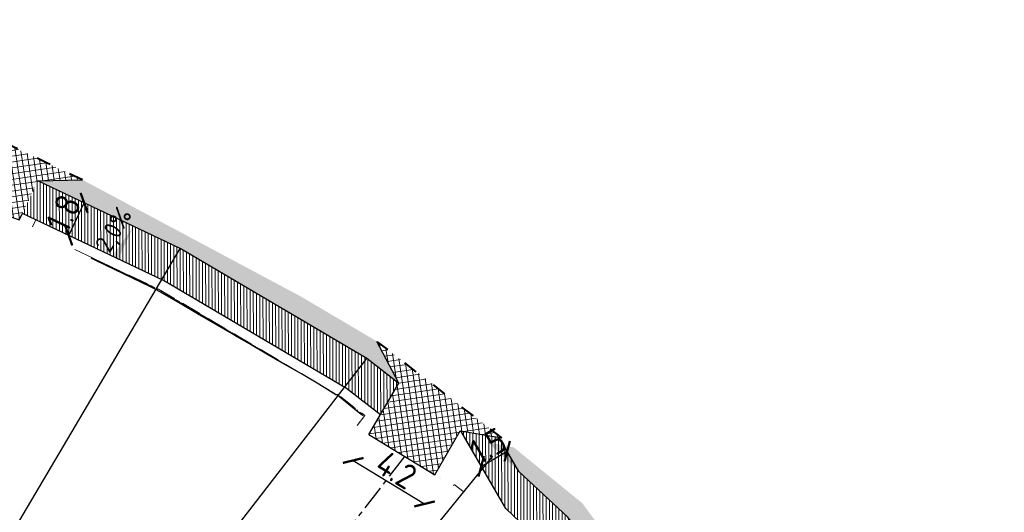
# Model space of a CAD drawing. Header units: metres. Extents: x 0 to 8456388, y 0 to 5771876.
# Tile 10 of 15: x 8434397 to 8434446, y 5770183 to 5770207. Entities that reach past the tile are written whole.
import ezdxf

# ---------------------------------------------------------------- set-up
doc = ezdxf.new("R2010")
doc.units = ezdxf.units.M
for name, pattern in [('4011', [6, 4, -2]), ('ACAD_ISO03W100', [30, 12, -18]), ('CENTER', [2, 1.25, -0.25, 0.25, -0.25]), ('CIĄGŁA', [0])]:
    doc.linetypes.add(name, pattern=pattern)
for name, color, linetype, lineweight in [('AUDIT_I_251114082707-0', 250, '4011', 18), ('brud', 255, 'CIĄGŁA', 30), ('hatch kostka', 210, 'Continuous', 9), ('kreskowanie skarp', 250, 'Continuous', 15), ('pochylenia', 7, 'Continuous', 13), ('WYMIARY', 253, 'Continuous', 13), ('zdi krawężnik na trapezowy', 253, 'ACAD_ISO03W100', 40), ('zdi_obrzeze chodnikowe 8x30', 6, 'Continuous', 30)]:
    doc.layers.add(name, color=color, linetype=linetype, lineweight=lineweight)
for name, color, linetype in [('C-DROGI-SYTUACJA-ETYKIETY', 1, 'Continuous'), ('DRO_Podzespół', 7, 'Continuous'), ('S-5_opis_pkt_geometrycznych', 20, 'Continuous'), ('S-5_opis_Zjazd_ist_L', 7, 'Continuous')]:
    doc.layers.add(name, color=color, linetype=linetype)
doc.layers.add('hatch zdi chodniki', color=7, linetype='Continuous', lineweight=0, true_color=0x8345ba)
doc.styles.add('ISOCP', font='geniso.shx')
doc.styles.add('własny_500', font='isocp.shx', dxfattribs={"width": 0.9, "height": 1.2})
doc.dimstyles.new('kopia własny 500', dxfattribs={"dimtxt": 1.2, "dimasz": 0.8, "dimexe": 0.1795, "dimexo": 0.0625, "dimgap": 0.09, "dimtad": 3, "dimdec": 1, "dimzin": 0, "dimdsep": 46, "dimtxsty": 'własny_500', "dimblk": 'ARCHTICK', "dimcen": 0.09, "dimaunit": 2, "dimadec": 4, "dimazin": 0, "dimtfac": 1, "dimtdec": 1, "dimtofl": 0, "dimtmove": 2, "dimatfit": 3, "dimldrblk": 'ARCHTICK', "dimfxl": 1, "dimtolj": 1, "dimtzin": 0, "dimarcsym": 0})
pattern_1 = [(8.367146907, (0, 0), (-0.041581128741, 0.282708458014), []), (98.367146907, (0, 0), (-0.282708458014, -0.041581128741), [])]

# ---------------------------------------------------------------- blocks, each defined once
blk = doc.blocks.new('_ARCHTICK')
at = {"color": 0, "linetype": 'ByBlock', "const_width": 0.15}
blk.add_lwpolyline([(-0.5, -0.5), (0.5, 0.5)], dxfattribs=at)
blk = doc.blocks.new('*D60')
at = {"layer": 'Defpoints', "color": 0, "transparency": 16777216}
for p in [(8434102.578, 5770297.403), (8434101.019, 5770292.819), (8434419.315, 5770184.582)]:
    blk.add_point(p, dxfattribs=at)
at = {"layer": 'WYMIARY', "color": 0, "lineweight": -2, "transparency": 16777216}
blk.add_line((8434102.578, 5770297.403), (8434101.019, 5770292.819), dxfattribs=at)
at = {"layer": 'WYMIARY', "color": 0, "lineweight": -2, "transparency": 16777216, "xscale": 0.75, "yscale": 0.75, "zscale": 0.75}
for p, rotation in [((8434102.578, 5770297.403), 71.21936853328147), ((8434101.019, 5770292.819), 251.2193685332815)]:
    blk.add_blockref('_ARCHTICK', p, dxfattribs=dict(at, rotation=rotation))
at = {"layer": 'WYMIARY', "color": 0, "transparency": 16777216, "insert": (8434101.122, 5770295.341), "char_height": 1.25, "attachment_point": 5, "rotation": 71.2194, "style": 'ISOCP'}
blk.add_mtext('\\A1;4.8', dxfattribs=at)
blk = doc.blocks.new('*D64')
at = {"layer": 'Defpoints', "color": 0, "transparency": 16777216}
for p in [(8434749.828, 5771876.32), (8434750.943, 5771875.576), (8432377.706, 5768319.94)]:
    blk.add_point(p, dxfattribs=at)
at = {"layer": 'WYMIARY', "color": 0, "lineweight": -2, "transparency": 16777216}
blk.add_line((8432378.821, 5768319.196), (8434750.943, 5771875.576), dxfattribs=at)
at = {"layer": 'WYMIARY', "color": 0, "lineweight": -2, "transparency": 16777216, "xscale": 0.75, "yscale": 0.75, "zscale": 0.75}
for p, rotation in [((8434750.943, 5771875.576), 56.29653123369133), ((8432378.821, 5768319.196), 236.2965312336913)]:
    blk.add_blockref('_ARCHTICK', p, dxfattribs=dict(at, rotation=rotation))
at = {"layer": 'WYMIARY', "color": 0, "transparency": 16777216, "insert": (8433564.287, 5770097.783), "char_height": 1.25, "attachment_point": 5, "rotation": 56.2965, "style": 'ISOCP'}
blk.add_mtext('\\A1;4274.9', dxfattribs=at)
blk = doc.blocks.new('*D68')
at = {"layer": 'Defpoints', "color": 0, "transparency": 16777216}
for p in [(8434414.06, 5770186.79), (8434417.617, 5770184.62), (8434416.833, 5770183.334)]:
    blk.add_point(p, dxfattribs=at)
at = {"layer": 'WYMIARY', "color": 0, "lineweight": -2, "transparency": 16777216}
blk.add_line((8434413.276, 5770185.504), (8434416.833, 5770183.334), dxfattribs=at)
at = {"layer": 'WYMIARY', "color": 0, "lineweight": -2, "transparency": 16777216, "xscale": 0.75, "yscale": 0.75, "zscale": 0.75}
for p, rotation in [((8434413.276, 5770185.504), 148.6154123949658), ((8434416.833, 5770183.334), 328.6154123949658)]:
    blk.add_blockref('_ARCHTICK', p, dxfattribs=dict(at, rotation=rotation))
at = {"layer": 'WYMIARY', "color": 0, "transparency": 16777216, "insert": (8434415.426, 5770185.03), "char_height": 1.25, "attachment_point": 5, "rotation": 328.6154, "style": 'ISOCP'}
blk.add_mtext('\\A1;4.2', dxfattribs=at)
blk = doc.blocks.new('*U70')
at = {"layer": 'S-5_opis_pkt_geometrycznych', "color": 20, "linetype": 'Continuous', "lineweight": -3}
for p, q in [((8434387.714, 5770167.421), (8434404.65, 5770196.076)), ((8434393.587, 5770164.249), (8434413.948, 5770190.581)), ((8434399.207, 5770159.874), (8434420.238, 5770185.717))]:
    blk.add_line(p, q, dxfattribs=at)
blk = doc.blocks.new('ssdd')
at = {"layer": 'C-DROGI-SYTUACJA-ETYKIETY', "color": 4, "linetype": 'Continuous', "lineweight": 35}
blk.add_blockref('*U70', (0, 0), dxfattribs=at)
blk = doc.blocks.new('dfggg')
at = {"layer": 'S-5_opis_Zjazd_ist_L', "color": 1, "linetype": 'CENTER', "lineweight": -3}
blk.add_line((8434415.839, 5770185.705), (8434407.075, 5770174.371), dxfattribs=at)
blk = doc.blocks.new('*D74')
at = {"layer": 'Defpoints', "color": 0, "transparency": 16777216}
for p in [(8434399.854, 5770198.353), (8434399.854, 5770198.353), (8434399.082, 5770196.727)]:
    blk.add_point(p, dxfattribs=at)
at = {"layer": 'WYMIARY', "color": 0, "lineweight": -2, "transparency": 16777216}
blk.add_line((8434399.082, 5770196.727), (8434399.854, 5770198.353), dxfattribs=at)
at = {"layer": 'WYMIARY', "color": 0, "lineweight": -2, "transparency": 16777216, "xscale": 0.75, "yscale": 0.75, "zscale": 0.75}
for p, rotation in [((8434399.854, 5770198.353), 64.59922519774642), ((8434399.082, 5770196.727), 244.5992251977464)]:
    blk.add_blockref('_ARCHTICK', p, dxfattribs=dict(at, rotation=rotation))
at = {"layer": 'WYMIARY', "color": 0, "transparency": 16777216, "insert": (8434398.822, 5770197.847), "char_height": 1.25, "attachment_point": 5, "rotation": 64.5992, "style": 'ISOCP'}
blk.add_mtext('\\A1;1.8', dxfattribs=at)
blk = doc.blocks.new('*D77')
at = {"layer": 'Defpoints', "color": 0, "transparency": 16777216}
for p in [(8434420.856, 5770186.137), (8434420.958, 5770185.962), (8434419.559, 5770185.383)]:
    blk.add_point(p, dxfattribs=at)
at = {"layer": 'WYMIARY', "color": 0, "lineweight": -2, "transparency": 16777216}
blk.add_line((8434419.661, 5770185.209), (8434420.958, 5770185.962), dxfattribs=at)
at = {"layer": 'WYMIARY', "color": 0, "lineweight": -2, "transparency": 16777216, "xscale": 0.75, "yscale": 0.75, "zscale": 0.75}
for p, rotation in [((8434420.958, 5770185.962), 30.15454787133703), ((8434419.661, 5770185.209), 210.1545478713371)]:
    blk.add_blockref('_ARCHTICK', p, dxfattribs=dict(at, rotation=rotation))
at = {"layer": 'WYMIARY', "color": 0, "transparency": 16777216, "insert": (8434420.003, 5770186.234), "char_height": 1.25, "attachment_point": 5, "rotation": 30.1545, "style": 'ISOCP'}
blk.add_mtext('\\A1;1.5', dxfattribs=at)

msp = doc.modelspace()

# ---------------------------------------------------------------- hatches: boundary and pattern name
at = {"layer": 'hatch kostka', "linetype": 'Continuous', "lineweight": 5, "true_color": 0xfecc66}
h = msp.add_hatch(dxfattribs=at)
h.set_pattern_fill('ANSI37', color=31, scale=0.09, angle=-36.6329)
h.set_pattern_definition(pattern_1)
h.paths.add_polyline_path([(8434397.971, 5770200.355), (8434392.94, 5770202.744), (8434391.103, 5770203.535), (8434392.527, 5770201.833), (8434392.528, 5770201.832), (8434391.784, 5770200.193), (8434391.421, 5770199.391), (8434396.618, 5770197.506), (8434396.77, 5770197.825), (8434397.542, 5770199.451), (8434399.778, 5770199.497)])
h = msp.add_hatch(dxfattribs=at)
h.set_pattern_fill('ANSI37', color=31, scale=0.09, angle=-36.6329)
h.set_pattern_definition(pattern_1)
h.paths.add_polyline_path([(8434414.462, 5770191.438), (8434415.543, 5770189.347), (8434414.06, 5770186.79), (8434417.339, 5770184.79), (8434418.607, 5770186.978), (8434420.695, 5770186.628)])
at = {"layer": 'hatch zdi chodniki', "lineweight": 5}
h = msp.add_hatch(dxfattribs=at)
h.set_pattern_fill('ANSI31', color=256, scale=0.05, angle=45, style=0)
h.paths.add_polyline_path([(8434458.488, 5770128.932), (8434456.902, 5770128.08), (8434457.477, 5770126.997), (8434459.067, 5770127.841)])
h.paths.add_polyline_path([(8434435.486, 5770167.942), (8434434.084, 5770166.792), (8434441.314, 5770155.416), (8434447.206, 5770146.347), (8434455.311, 5770131.078), (8434456.894, 5770131.919), (8434458.488, 5770128.932), (8434448.759, 5770147.262), (8434442.829, 5770156.389)])
h.paths.add_polyline_path([(8434414.632, 5770187.776), (8434415.543, 5770189.347), (8434413.948, 5770190.581), (8434404.714, 5770196.046), (8434397.542, 5770199.451), (8434396.77, 5770197.825), (8434403.804, 5770194.485), (8434409.325, 5770191.222), (8434412.935, 5770189.088)])
h.paths.add_polyline_path([(8434418.607, 5770186.978), (8434420.886, 5770183.1), (8434422.659, 5770181.426), (8434424.877, 5770178.403), (8434432.42, 5770169.202), (8434433.812, 5770170.343), (8434426.3, 5770179.507), (8434423.974, 5770182.677), (8434421.542, 5770184.956), (8434420.558, 5770186.651)])
at = {"layer": 'hatch zdi chodniki', "lineweight": 13, "transparency": 33554687}
h = msp.add_hatch(dxfattribs=at)
h.set_pattern_fill('DOTS', color=3, scale=0.13, style=0)
h.paths.add_polyline_path([(8434458.308, 5770129.27), (8434459.067, 5770127.841), (8434459.619, 5770128.134), (8434458.489, 5770128.931)])
h.paths.add_polyline_path([(8434437.338, 5770166.893), (8434435.486, 5770167.942), (8434442.829, 5770156.389), (8434448.759, 5770147.262), (8434456.894, 5770131.935), (8434456.846, 5770134.157), (8434449.621, 5770147.769), (8434443.67, 5770156.93)])
h.paths.add_polyline_path([(8434415.543, 5770189.347), (8434414.462, 5770191.438), (8434414.51, 5770191.41), (8434410.679, 5770193.675), (8434399.778, 5770199.497), (8434397.542, 5770199.451), (8434404.65, 5770196.076), (8434410.195, 5770192.799), (8434413.948, 5770190.581)])
h.paths.add_polyline_path([(8434419.985, 5770186.416), (8434423.974, 5770182.677), (8434426.3, 5770179.507), (8434433.812, 5770170.343), (8434433.318, 5770172.524), (8434427.09, 5770180.12), (8434424.704, 5770183.371), (8434421.283, 5770186.155)])

# ---------------------------------------------------------------- linework, layer by layer
at = {"layer": 'AUDIT_I_251114082707-0', "ltscale": 0.25, "flags": 128}
for points in [[(8434397.281, 5770197.152), (8434397.448, 5770197.504)], [(8434399.394, 5770196.026), (8434403.57, 5770194.043), (8434412.654, 5770188.674), (8434413.852, 5770187.747), (8434413.467, 5770187.249)], [(8434418.273, 5770184.244), (8434418.313, 5770184.298), (8434418.809, 5770183.915)]]:
    msp.add_lwpolyline(points, dxfattribs=at)
at = {"layer": 'DRO_Podzespół'}
msp.add_lwpolyline([(8434413.739, 5770187.746), (8434413.733, 5770187.75), (8434413.658, 5770187.808), (8434413.435, 5770187.981), (8434412.881, 5770188.437), (8434412.609, 5770188.666), (8434412.522, 5770188.737), (8434412.474, 5770188.776), (8434412.407, 5770188.776), (8434411.558, 5770189.305), (8434410.7, 5770189.819), (8434409.827, 5770190.307), (8434408.963, 5770190.81), (8434408.1, 5770191.316), (8434407.455, 5770191.694), (8434407.236, 5770191.82), (8434406.368, 5770192.317), (8434406.176, 5770192.427), (8434405.504, 5770192.82), (8434404.641, 5770193.326), (8434403.778, 5770193.831), (8434403.511, 5770193.989), (8434403.444, 5770194.036), (8434403.402, 5770194.053), (8434403.166, 5770194.157), (8434402.266, 5770194.594), (8434401.366, 5770195.03), (8434400.467, 5770195.466), (8434400.211, 5770195.59)], dxfattribs=at)
at = {"layer": 'kreskowanie skarp'}
for p, q in [((8434400.222, 5770195.633), (8434400.204, 5770195.594)), ((8434400.242, 5770195.623), (8434400.232, 5770195.604)), ((8434400.261, 5770195.614), (8434400.243, 5770195.575)), ((8434400.281, 5770195.605), (8434400.271, 5770195.585)), ((8434400.3, 5770195.595), (8434400.282, 5770195.556)), ((8434400.32, 5770195.586), (8434400.311, 5770195.566)), ((8434400.34, 5770195.577), (8434400.321, 5770195.537)), ((8434400.36, 5770195.567), (8434400.35, 5770195.547)), ((8434400.38, 5770195.558), (8434400.361, 5770195.518)), ((8434400.4, 5770195.548), (8434400.39, 5770195.528)), ((8434400.42, 5770195.539), (8434400.401, 5770195.498)), ((8434400.44, 5770195.529), (8434400.431, 5770195.509)), ((8434400.461, 5770195.519), (8434400.441, 5770195.479)), ((8434400.481, 5770195.51), (8434400.471, 5770195.489)), ((8434400.501, 5770195.5), (8434400.482, 5770195.459)), ((8434400.522, 5770195.49), (8434400.512, 5770195.47)), ((8434400.543, 5770195.48), (8434400.523, 5770195.439)), ((8434400.563, 5770195.471), (8434400.553, 5770195.45)), ((8434400.584, 5770195.461), (8434400.564, 5770195.419)), ((8434400.605, 5770195.451), (8434400.595, 5770195.43)), ((8434400.626, 5770195.441), (8434400.606, 5770195.399)), ((8434400.647, 5770195.431), (8434400.637, 5770195.41)), ((8434400.668, 5770195.421), (8434400.648, 5770195.378)), ((8434400.689, 5770195.411), (8434400.679, 5770195.389)), ((8434400.711, 5770195.401), (8434400.69, 5770195.358)), ((8434400.732, 5770195.39), (8434400.722, 5770195.369)), ((8434400.754, 5770195.38), (8434400.733, 5770195.337)), ((8434400.775, 5770195.37), (8434400.765, 5770195.348)), ((8434400.797, 5770195.36), (8434400.776, 5770195.316)), ((8434400.819, 5770195.349), (8434400.808, 5770195.328)), ((8434400.84, 5770195.339), (8434400.82, 5770195.295)), ((8434400.862, 5770195.329), (8434400.852, 5770195.307)), ((8434400.884, 5770195.318), (8434400.863, 5770195.274)), ((8434400.907, 5770195.308), (8434400.896, 5770195.285)), ((8434400.929, 5770195.297), (8434400.908, 5770195.252)), ((8434400.951, 5770195.286), (8434400.94, 5770195.264)), ((8434400.973, 5770195.276), (8434400.952, 5770195.231)), ((8434400.996, 5770195.265), (8434400.985, 5770195.243)), ((8434401.018, 5770195.254), (8434400.997, 5770195.209)), ((8434401.041, 5770195.244), (8434401.03, 5770195.221)), ((8434401.064, 5770195.233), (8434401.042, 5770195.187)), ((8434401.087, 5770195.222), (8434401.076, 5770195.199)), ((8434401.11, 5770195.211), (8434401.088, 5770195.165)), ((8434401.133, 5770195.2), (8434401.122, 5770195.177)), ((8434401.156, 5770195.189), (8434401.134, 5770195.143)), ((8434401.179, 5770195.178), (8434401.168, 5770195.155)), ((8434401.202, 5770195.167), (8434401.18, 5770195.12)), ((8434401.226, 5770195.156), (8434401.215, 5770195.133)), ((8434401.249, 5770195.145), (8434401.227, 5770195.098)), ((8434401.273, 5770195.134), (8434401.262, 5770195.11)), ((8434401.297, 5770195.122), (8434401.274, 5770195.075)), ((8434401.32, 5770195.111), (8434401.309, 5770195.087)), ((8434401.344, 5770195.1), (8434401.322, 5770195.052)), ((8434401.368, 5770195.088), (8434401.357, 5770195.064)), ((8434401.392, 5770195.077), (8434401.369, 5770195.029)), ((8434401.417, 5770195.065), (8434401.405, 5770195.041)), ((8434401.441, 5770195.054), (8434401.418, 5770195.005)), ((8434401.465, 5770195.042), (8434401.454, 5770195.018)), ((8434401.49, 5770195.031), (8434401.466, 5770194.982)), ((8434401.514, 5770195.019), (8434401.503, 5770194.994)), ((8434401.539, 5770195.007), (8434401.515, 5770194.958)), ((8434401.564, 5770194.996), (8434401.552, 5770194.971)), ((8434401.589, 5770194.984), (8434401.565, 5770194.934)), ((8434401.614, 5770194.972), (8434401.602, 5770194.947)), ((8434401.639, 5770194.96), (8434401.615, 5770194.91)), ((8434401.664, 5770194.948), (8434401.652, 5770194.923)), ((8434401.689, 5770194.936), (8434401.665, 5770194.885)), ((8434401.715, 5770194.924), (8434401.703, 5770194.898)), ((8434401.74, 5770194.912), (8434401.716, 5770194.861)), ((8434401.766, 5770194.9), (8434401.754, 5770194.874)), ((8434401.792, 5770194.887), (8434401.767, 5770194.836)), ((8434401.817, 5770194.875), (8434401.805, 5770194.849)), ((8434401.843, 5770194.863), (8434401.819, 5770194.811)), ((8434401.869, 5770194.85), (8434401.857, 5770194.824)), ((8434401.895, 5770194.838), (8434401.87, 5770194.786)), ((8434401.922, 5770194.826), (8434401.909, 5770194.799)), ((8434401.948, 5770194.813), (8434401.923, 5770194.76)), ((8434401.974, 5770194.801), (8434401.962, 5770194.774)), ((8434402.001, 5770194.788), (8434401.976, 5770194.735)), ((8434402.028, 5770194.775), (8434402.015, 5770194.748)), ((8434402.055, 5770194.763), (8434402.029, 5770194.709)), ((8434402.081, 5770194.75), (8434402.069, 5770194.723)), ((8434402.108, 5770194.737), (8434402.083, 5770194.683)), ((8434402.136, 5770194.724), (8434402.123, 5770194.697)), ((8434402.163, 5770194.711), (8434402.137, 5770194.656)), ((8434402.19, 5770194.698), (8434402.177, 5770194.671)), ((8434402.218, 5770194.685), (8434402.191, 5770194.63)), ((8434402.245, 5770194.672), (8434402.232, 5770194.644)), ((8434402.273, 5770194.659), (8434402.246, 5770194.603)), ((8434402.301, 5770194.646), (8434402.287, 5770194.618)), ((8434402.328, 5770194.632), (8434402.302, 5770194.576)), ((8434402.356, 5770194.619), (8434402.343, 5770194.591)), ((8434402.385, 5770194.606), (8434402.358, 5770194.549)), ((8434402.413, 5770194.592), (8434402.399, 5770194.564)), ((8434402.441, 5770194.579), (8434402.414, 5770194.522)), ((8434402.47, 5770194.565), (8434402.456, 5770194.537)), ((8434402.498, 5770194.552), (8434402.471, 5770194.494)), ((8434402.527, 5770194.538), (8434402.513, 5770194.509)), ((8434402.556, 5770194.524), (8434402.528, 5770194.467)), ((8434402.585, 5770194.511), (8434402.571, 5770194.482)), ((8434402.614, 5770194.497), (8434402.586, 5770194.439)), ((8434402.643, 5770194.483), (8434402.629, 5770194.454)), ((8434402.672, 5770194.469), (8434402.644, 5770194.41)), ((8434402.702, 5770194.455), (8434402.688, 5770194.426)), ((8434402.731, 5770194.441), (8434402.703, 5770194.382)), ((8434402.761, 5770194.427), (8434402.747, 5770194.397)), ((8434402.791, 5770194.413), (8434402.762, 5770194.353)), ((8434402.821, 5770194.399), (8434402.806, 5770194.369)), ((8434402.851, 5770194.384), (8434402.822, 5770194.324)), ((8434402.881, 5770194.37), (8434402.866, 5770194.34)), ((8434402.911, 5770194.356), (8434402.882, 5770194.295)), ((8434402.941, 5770194.341), (8434402.927, 5770194.311)), ((8434402.972, 5770194.327), (8434402.943, 5770194.266)), ((8434403.003, 5770194.312), (8434402.988, 5770194.282)), ((8434403.033, 5770194.298), (8434403.004, 5770194.236)), ((8434403.064, 5770194.283), (8434403.05, 5770194.252)), ((8434403.095, 5770194.268), (8434403.066, 5770194.206)), ((8434403.126, 5770194.254), (8434403.111, 5770194.221)), ((8434403.159, 5770194.238), (8434403.128, 5770194.174)), ((8434403.191, 5770194.223), (8434403.176, 5770194.191)), ((8434403.223, 5770194.208), (8434403.193, 5770194.144)), ((8434403.254, 5770194.193), (8434403.239, 5770194.161)), ((8434403.286, 5770194.178), (8434403.257, 5770194.117)), ((8434403.316, 5770194.163), (8434403.302, 5770194.133)), ((8434403.346, 5770194.149), (8434403.318, 5770194.09)), ((8434403.348, 5770194.076), (8434403.375, 5770194.134)), ((8434403.429, 5770194.042), (8434403.431, 5770194.045)), ((8434403.505, 5770193.993), (8434403.536, 5770194.059)), ((8434403.536, 5770194.059), (8434403.512, 5770194.008)), ((8434403.572, 5770193.947), (8434403.574, 5770193.951)), ((8434403.691, 5770193.971), (8434403.672, 5770193.938)), ((8434403.724, 5770193.952), (8434403.685, 5770193.886)), ((8434403.718, 5770193.866), (8434403.757, 5770193.932)), ((8434403.833, 5770193.888), (8434403.794, 5770193.822)), ((8434403.826, 5770193.802), (8434403.866, 5770193.868)), ((8434403.941, 5770193.823), (8434403.902, 5770193.758)), ((8434403.974, 5770193.804), (8434403.955, 5770193.771)), ((8434404.007, 5770193.785), (8434403.968, 5770193.719)), ((8434404.039, 5770193.765), (8434404.02, 5770193.733)), ((8434404.072, 5770193.746), (8434404.033, 5770193.681)), ((8434404.104, 5770193.727), (8434404.085, 5770193.695)), ((8434404.137, 5770193.708), (8434404.098, 5770193.643)), ((8434404.169, 5770193.689), (8434404.15, 5770193.656)), ((8434404.201, 5770193.67), (8434404.163, 5770193.605)), ((8434404.234, 5770193.651), (8434404.215, 5770193.618)), ((8434404.266, 5770193.632), (8434404.228, 5770193.567)), ((8434404.298, 5770193.613), (8434404.279, 5770193.581)), ((8434404.33, 5770193.594), (8434404.292, 5770193.53)), ((8434404.362, 5770193.575), (8434404.343, 5770193.543)), ((8434404.394, 5770193.556), (8434404.356, 5770193.492)), ((8434404.425, 5770193.537), (8434404.407, 5770193.506)), ((8434404.457, 5770193.518), (8434404.42, 5770193.455)), ((8434404.489, 5770193.5), (8434404.47, 5770193.468)), ((8434404.52, 5770193.481), (8434404.483, 5770193.418)), ((8434404.552, 5770193.462), (8434404.533, 5770193.431)), ((8434404.583, 5770193.444), (8434404.546, 5770193.381)), ((8434404.615, 5770193.425), (8434404.596, 5770193.394)), ((8434404.646, 5770193.407), (8434404.609, 5770193.344)), ((8434404.677, 5770193.388), (8434404.659, 5770193.357)), ((8434404.708, 5770193.37), (8434404.672, 5770193.308)), ((8434404.74, 5770193.352), (8434404.721, 5770193.321)), ((8434404.771, 5770193.333), (8434404.734, 5770193.271)), ((8434404.802, 5770193.315), (8434404.783, 5770193.284)), ((8434404.832, 5770193.297), (8434404.796, 5770193.235)), ((8434404.863, 5770193.278), (8434404.845, 5770193.248)), ((8434404.894, 5770193.26), (8434404.858, 5770193.199)), ((8434404.925, 5770193.242), (8434404.907, 5770193.211)), ((8434404.955, 5770193.224), (8434404.919, 5770193.163)), ((8434404.986, 5770193.206), (8434404.968, 5770193.175)), ((8434405.017, 5770193.188), (8434404.981, 5770193.127)), ((8434405.047, 5770193.17), (8434405.029, 5770193.139)), ((8434405.077, 5770193.152), (8434405.042, 5770193.091)), ((8434405.108, 5770193.134), (8434405.09, 5770193.104)), ((8434405.138, 5770193.116), (8434405.102, 5770193.056)), ((8434405.168, 5770193.098), (8434405.15, 5770193.068)), ((8434405.198, 5770193.08), (8434405.163, 5770193.02)), ((8434405.228, 5770193.063), (8434405.211, 5770193.033)), ((8434405.258, 5770193.045), (8434405.223, 5770192.985)), ((8434405.288, 5770193.027), (8434405.271, 5770192.997)), ((8434405.318, 5770193.01), (8434405.283, 5770192.95)), ((8434405.348, 5770192.992), (8434405.33, 5770192.962)), ((8434405.378, 5770192.974), (8434405.342, 5770192.915)), ((8434405.407, 5770192.957), (8434405.39, 5770192.927)), ((8434405.437, 5770192.939), (8434405.402, 5770192.88)), ((8434405.466, 5770192.922), (8434405.449, 5770192.893)), ((8434405.496, 5770192.905), (8434405.461, 5770192.846)), ((8434405.525, 5770192.887), (8434405.508, 5770192.858)), ((8434405.555, 5770192.87), (8434405.52, 5770192.811)), ((8434405.584, 5770192.853), (8434405.567, 5770192.823)), ((8434405.613, 5770192.835), (8434405.579, 5770192.777)), ((8434405.642, 5770192.818), (8434405.625, 5770192.789)), ((8434405.671, 5770192.801), (8434405.637, 5770192.743)), ((8434405.7, 5770192.784), (8434405.683, 5770192.755)), ((8434405.729, 5770192.767), (8434405.695, 5770192.709)), ((8434405.758, 5770192.749), (8434405.741, 5770192.721)), ((8434405.787, 5770192.732), (8434405.753, 5770192.675)), ((8434405.816, 5770192.715), (8434405.799, 5770192.687)), ((8434405.844, 5770192.698), (8434405.811, 5770192.641)), ((8434405.873, 5770192.682), (8434405.856, 5770192.653)), ((8434405.902, 5770192.665), (8434405.868, 5770192.608)), ((8434405.93, 5770192.648), (8434405.913, 5770192.619)), ((8434405.959, 5770192.631), (8434405.925, 5770192.574)), ((8434405.987, 5770192.614), (8434405.97, 5770192.586)), ((8434406.015, 5770192.597), (8434405.982, 5770192.541)), ((8434406.044, 5770192.581), (8434406.027, 5770192.553)), ((8434406.072, 5770192.564), (8434406.039, 5770192.508)), ((8434406.1, 5770192.547), (8434406.083, 5770192.519)), ((8434406.128, 5770192.531), (8434406.095, 5770192.474)), ((8434406.157, 5770192.514), (8434406.14, 5770192.486)), ((8434406.185, 5770192.497), (8434406.152, 5770192.441)), ((8434406.213, 5770192.481), (8434406.196, 5770192.453)), ((8434406.241, 5770192.464), (8434406.208, 5770192.409)), ((8434406.268, 5770192.448), (8434406.252, 5770192.42)), ((8434406.296, 5770192.432), (8434406.264, 5770192.377)), ((8434406.323, 5770192.415), (8434406.307, 5770192.388)), ((8434406.35, 5770192.399), (8434406.319, 5770192.346)), ((8434406.377, 5770192.383), (8434406.362, 5770192.357)), ((8434406.404, 5770192.368), (8434406.373, 5770192.315)), ((8434406.431, 5770192.352), (8434406.415, 5770192.326)), ((8434406.457, 5770192.336), (8434406.426, 5770192.284)), ((8434406.483, 5770192.321), (8434406.468, 5770192.295)), ((8434406.509, 5770192.306), (8434406.479, 5770192.254)), ((8434406.535, 5770192.29), (8434406.52, 5770192.265)), ((8434406.561, 5770192.275), (8434406.531, 5770192.224)), ((8434406.586, 5770192.26), (8434406.571, 5770192.235)), ((8434406.611, 5770192.245), (8434406.582, 5770192.195)), ((8434406.637, 5770192.23), (8434406.622, 5770192.205)), ((8434406.661, 5770192.216), (8434406.632, 5770192.166)), ((8434406.686, 5770192.201), (8434406.672, 5770192.176)), ((8434406.711, 5770192.186), (8434406.682, 5770192.137)), ((8434406.735, 5770192.172), (8434406.721, 5770192.148)), ((8434406.76, 5770192.158), (8434406.731, 5770192.109)), ((8434406.784, 5770192.143), (8434406.77, 5770192.119)), ((8434406.808, 5770192.129), (8434406.78, 5770192.082)), ((8434406.831, 5770192.115), (8434406.818, 5770192.091)), ((8434406.855, 5770192.101), (8434406.827, 5770192.054)), ((8434406.879, 5770192.087), (8434406.865, 5770192.064)), ((8434406.902, 5770192.073), (8434406.875, 5770192.027)), ((8434406.925, 5770192.06), (8434406.911, 5770192.037)), ((8434406.948, 5770192.046), (8434406.921, 5770192.001)), ((8434406.971, 5770192.033), (8434406.957, 5770192.01)), ((8434406.994, 5770192.019), (8434406.967, 5770191.974)), ((8434407.016, 5770192.006), (8434407.003, 5770191.984)), ((8434407.038, 5770191.993), (8434407.012, 5770191.948)), ((8434407.061, 5770191.98), (8434407.048, 5770191.958)), ((8434407.083, 5770191.967), (8434407.057, 5770191.923)), ((8434407.105, 5770191.954), (8434407.092, 5770191.932)), ((8434407.126, 5770191.941), (8434407.101, 5770191.897)), ((8434407.148, 5770191.928), (8434407.135, 5770191.906)), ((8434407.17, 5770191.915), (8434407.144, 5770191.873)), ((8434407.191, 5770191.903), (8434407.178, 5770191.881)), ((8434407.212, 5770191.89), (8434407.187, 5770191.848)), ((8434407.233, 5770191.878), (8434407.221, 5770191.857)), ((8434407.254, 5770191.865), (8434407.23, 5770191.824)), ((8434407.275, 5770191.853), (8434407.263, 5770191.832)), ((8434407.295, 5770191.841), (8434407.271, 5770191.8)), ((8434407.316, 5770191.829), (8434407.304, 5770191.808)), ((8434407.336, 5770191.817), (8434407.312, 5770191.776)), ((8434407.356, 5770191.805), (8434407.345, 5770191.785)), ((8434407.377, 5770191.793), (8434407.353, 5770191.753)), ((8434407.396, 5770191.781), (8434407.385, 5770191.761)), ((8434407.416, 5770191.769), (8434407.393, 5770191.73)), ((8434407.436, 5770191.758), (8434407.424, 5770191.738)), ((8434407.455, 5770191.746), (8434407.433, 5770191.707)), ((8434407.475, 5770191.735), (8434407.463, 5770191.716)), ((8434407.494, 5770191.723), (8434407.471, 5770191.685)), ((8434407.513, 5770191.712), (8434407.502, 5770191.693)), ((8434407.533, 5770191.701), (8434407.51, 5770191.662)), ((8434407.552, 5770191.689), (8434407.54, 5770191.67)), ((8434407.571, 5770191.678), (8434407.548, 5770191.64)), ((8434407.59, 5770191.667), (8434407.579, 5770191.648)), ((8434407.609, 5770191.656), (8434407.586, 5770191.618)), ((8434407.628, 5770191.644), (8434407.617, 5770191.625)), ((8434407.647, 5770191.633), (8434407.625, 5770191.595)), ((8434407.666, 5770191.622), (8434407.655, 5770191.603)), ((8434407.685, 5770191.611), (8434407.663, 5770191.573)), ((8434407.704, 5770191.6), (8434407.693, 5770191.581)), ((8434407.723, 5770191.588), (8434407.7, 5770191.551)), ((8434407.741, 5770191.577), (8434407.73, 5770191.558)), ((8434407.76, 5770191.566), (8434407.738, 5770191.529)), ((8434407.779, 5770191.555), (8434407.768, 5770191.536)), ((8434407.798, 5770191.544), (8434407.776, 5770191.507)), ((8434407.816, 5770191.533), (8434407.805, 5770191.514)), ((8434407.835, 5770191.522), (8434407.813, 5770191.485)), ((8434407.854, 5770191.511), (8434407.843, 5770191.492)), ((8434407.872, 5770191.5), (8434407.85, 5770191.463)), ((8434407.891, 5770191.489), (8434407.88, 5770191.47)), ((8434407.91, 5770191.478), (8434407.888, 5770191.441)), ((8434407.928, 5770191.467), (8434407.917, 5770191.448)), ((8434407.947, 5770191.456), (8434407.925, 5770191.419)), ((8434407.965, 5770191.445), (8434407.954, 5770191.427)), ((8434407.984, 5770191.434), (8434407.962, 5770191.397)), ((8434408.002, 5770191.423), (8434407.991, 5770191.405)), ((8434408.02, 5770191.412), (8434407.999, 5770191.376)), ((8434408.039, 5770191.402), (8434408.028, 5770191.383)), ((8434408.057, 5770191.391), (8434408.035, 5770191.354)), ((8434408.075, 5770191.38), (8434408.064, 5770191.362)), ((8434408.093, 5770191.369), (8434408.072, 5770191.333)), ((8434408.112, 5770191.358), (8434408.101, 5770191.34)), ((8434408.13, 5770191.348), (8434408.108, 5770191.311)), ((8434408.148, 5770191.337), (8434408.137, 5770191.319)), ((8434408.166, 5770191.326), (8434408.145, 5770191.29)), ((8434408.184, 5770191.316), (8434408.174, 5770191.297)), ((8434408.202, 5770191.305), (8434408.181, 5770191.269)), ((8434408.22, 5770191.294), (8434408.21, 5770191.276)), ((8434408.238, 5770191.284), (8434408.217, 5770191.248)), ((8434408.256, 5770191.273), (8434408.246, 5770191.255)), ((8434408.274, 5770191.262), (8434408.253, 5770191.226)), ((8434408.292, 5770191.252), (8434408.282, 5770191.234)), ((8434408.31, 5770191.241), (8434408.289, 5770191.205)), ((8434408.328, 5770191.231), (8434408.318, 5770191.213)), ((8434408.346, 5770191.22), (8434408.325, 5770191.184)), ((8434408.364, 5770191.209), (8434408.353, 5770191.192)), ((8434408.381, 5770191.199), (8434408.36, 5770191.163)), ((8434408.399, 5770191.188), (8434408.389, 5770191.171)), ((8434408.417, 5770191.178), (8434408.396, 5770191.143)), ((8434408.435, 5770191.168), (8434408.424, 5770191.15)), ((8434408.452, 5770191.157), (8434408.431, 5770191.122)), ((8434408.47, 5770191.147), (8434408.46, 5770191.129)), ((8434408.488, 5770191.136), (8434408.467, 5770191.101)), ((8434408.505, 5770191.126), (8434408.495, 5770191.108)), ((8434408.523, 5770191.116), (8434408.502, 5770191.081)), ((8434408.54, 5770191.105), (8434408.53, 5770191.088)), ((8434408.558, 5770191.095), (8434408.537, 5770191.06)), ((8434408.575, 5770191.085), (8434408.565, 5770191.067)), ((8434408.592, 5770191.074), (8434408.572, 5770191.039)), ((8434408.61, 5770191.064), (8434408.6, 5770191.047)), ((8434408.627, 5770191.054), (8434408.607, 5770191.019)), ((8434408.645, 5770191.043), (8434408.634, 5770191.026)), ((8434408.662, 5770191.033), (8434408.641, 5770190.999)), ((8434408.679, 5770191.023), (8434408.669, 5770191.006)), ((8434408.696, 5770191.013), (8434408.676, 5770190.978)), ((8434408.714, 5770191.003), (8434408.704, 5770190.985)), ((8434408.731, 5770190.992), (8434408.711, 5770190.958)), ((8434408.748, 5770190.982), (8434408.738, 5770190.965)), ((8434408.765, 5770190.972), (8434408.745, 5770190.938)), ((8434408.782, 5770190.962), (8434408.772, 5770190.945)), ((8434408.799, 5770190.952), (8434408.779, 5770190.918)), ((8434408.816, 5770190.942), (8434408.806, 5770190.925)), ((8434408.833, 5770190.932), (8434408.813, 5770190.898)), ((8434408.85, 5770190.922), (8434408.84, 5770190.905)), ((8434408.867, 5770190.912), (8434408.847, 5770190.878)), ((8434408.884, 5770190.902), (8434408.874, 5770190.885)), ((8434408.901, 5770190.892), (8434408.881, 5770190.858)), ((8434408.918, 5770190.882), (8434408.908, 5770190.865)), ((8434408.935, 5770190.872), (8434408.915, 5770190.838)), ((8434408.952, 5770190.862), (8434408.942, 5770190.845)), ((8434408.969, 5770190.852), (8434408.949, 5770190.818)), ((8434408.986, 5770190.842), (8434408.976, 5770190.825)), ((8434409.003, 5770190.832), (8434408.983, 5770190.798)), ((8434409.019, 5770190.822), (8434409.009, 5770190.805)), ((8434409.036, 5770190.812), (8434409.016, 5770190.779)), ((8434409.053, 5770190.802), (8434409.043, 5770190.786)), ((8434409.069, 5770190.792), (8434409.05, 5770190.76)), ((8434409.086, 5770190.783), (8434409.076, 5770190.766)), ((8434409.102, 5770190.773), (8434409.083, 5770190.74)), ((8434409.118, 5770190.763), (8434409.109, 5770190.747)), ((8434409.135, 5770190.754), (8434409.116, 5770190.721)), ((8434409.151, 5770190.744), (8434409.141, 5770190.728)), ((8434409.167, 5770190.735), (8434409.148, 5770190.702)), ((8434409.183, 5770190.725), (8434409.174, 5770190.709)), ((8434409.199, 5770190.716), (8434409.18, 5770190.684)), ((8434409.215, 5770190.706), (8434409.206, 5770190.69)), ((8434409.231, 5770190.697), (8434409.212, 5770190.665)), ((8434409.247, 5770190.687), (8434409.238, 5770190.671)), ((8434409.263, 5770190.678), (8434409.244, 5770190.646)), ((8434409.279, 5770190.669), (8434409.269, 5770190.653)), ((8434409.295, 5770190.659), (8434409.276, 5770190.628)), ((8434409.31, 5770190.65), (8434409.301, 5770190.634)), ((8434409.326, 5770190.641), (8434409.307, 5770190.61)), ((8434409.341, 5770190.632), (8434409.332, 5770190.616)), ((8434409.357, 5770190.622), (8434409.339, 5770190.592)), ((8434409.372, 5770190.613), (8434409.363, 5770190.598)), ((8434409.388, 5770190.604), (8434409.37, 5770190.573)), ((8434409.403, 5770190.595), (8434409.394, 5770190.58)), ((8434409.418, 5770190.586), (8434409.4, 5770190.556)), ((8434409.434, 5770190.577), (8434409.425, 5770190.562)), ((8434409.449, 5770190.568), (8434409.431, 5770190.538)), ((8434409.464, 5770190.559), (8434409.455, 5770190.544)), ((8434409.479, 5770190.55), (8434409.461, 5770190.52)), ((8434409.494, 5770190.541), (8434409.485, 5770190.526)), ((8434409.509, 5770190.532), (8434409.491, 5770190.503)), ((8434409.524, 5770190.524), (8434409.515, 5770190.509)), ((8434409.539, 5770190.515), (8434409.521, 5770190.485)), ((8434409.554, 5770190.506), (8434409.545, 5770190.491)), ((8434409.569, 5770190.497), (8434409.551, 5770190.468)), ((8434409.583, 5770190.489), (8434409.575, 5770190.474)), ((8434409.598, 5770190.48), (8434409.581, 5770190.451)), ((8434409.613, 5770190.471), (8434409.604, 5770190.457)), ((8434409.627, 5770190.463), (8434409.61, 5770190.434)), ((8434409.642, 5770190.454), (8434409.633, 5770190.44)), ((8434409.656, 5770190.446), (8434409.639, 5770190.417)), ((8434409.671, 5770190.437), (8434409.662, 5770190.423)), ((8434409.685, 5770190.428), (8434409.668, 5770190.4)), ((8434409.699, 5770190.42), (8434409.691, 5770190.406)), ((8434409.714, 5770190.412), (8434409.697, 5770190.383)), ((8434409.728, 5770190.403), (8434409.719, 5770190.389)), ((8434409.742, 5770190.395), (8434409.725, 5770190.367)), ((8434409.756, 5770190.386), (8434409.748, 5770190.372)), ((8434409.77, 5770190.378), (8434409.753, 5770190.349)), ((8434409.785, 5770190.369), (8434409.776, 5770190.355)), ((8434409.799, 5770190.361), (8434409.782, 5770190.332)), ((8434409.814, 5770190.352), (8434409.805, 5770190.338)), ((8434409.828, 5770190.344), (8434409.811, 5770190.316)), ((8434409.842, 5770190.336), (8434409.834, 5770190.322)), ((8434409.856, 5770190.328), (8434409.839, 5770190.3)), ((8434409.869, 5770190.32), (8434409.861, 5770190.306)), ((8434409.883, 5770190.311), (8434409.867, 5770190.284)), ((8434409.897, 5770190.303), (8434409.889, 5770190.29)), ((8434409.91, 5770190.295), (8434409.894, 5770190.268)), ((8434409.924, 5770190.287), (8434409.916, 5770190.274)), ((8434409.937, 5770190.279), (8434409.922, 5770190.254)), ((8434409.95, 5770190.272), (8434409.943, 5770190.259)), ((8434409.963, 5770190.264), (8434409.948, 5770190.24)), ((8434409.975, 5770190.257), (8434409.968, 5770190.245)), ((8434409.987, 5770190.25), (8434409.973, 5770190.226)), ((8434409.999, 5770190.243), (8434409.992, 5770190.231)), ((8434410.087, 5770190.191), (8434410.074, 5770190.169)), ((8434410.173, 5770190.14), (8434410.167, 5770190.13)), ((8434410.258, 5770190.09), (8434410.248, 5770190.072)), ((8434410.343, 5770190.04), (8434410.338, 5770190.032)), ((8434410.426, 5770189.991), (8434410.418, 5770189.977)), ((8434410.508, 5770189.942), (8434410.505, 5770189.936)), ((8434410.59, 5770189.894), (8434410.584, 5770189.884)), ((8434410.67, 5770189.846), (8434410.668, 5770189.842)), ((8434410.75, 5770189.799), (8434410.745, 5770189.792)), ((8434410.829, 5770189.752), (8434410.826, 5770189.748)), ((8434410.908, 5770189.706), (8434410.903, 5770189.697)), ((8434410.988, 5770189.658), (8434410.985, 5770189.654)), ((8434411.068, 5770189.611), (8434411.062, 5770189.602)), ((8434411.148, 5770189.564), (8434411.145, 5770189.559)), ((8434411.228, 5770189.516), (8434411.222, 5770189.506)), ((8434411.309, 5770189.469), (8434411.306, 5770189.463)), ((8434411.39, 5770189.421), (8434411.383, 5770189.409)), ((8434411.471, 5770189.373), (8434411.468, 5770189.367)), ((8434411.552, 5770189.325), (8434411.545, 5770189.312)), ((8434411.634, 5770189.277), (8434411.63, 5770189.269)), ((8434411.717, 5770189.228), (8434411.707, 5770189.212)), ((8434411.8, 5770189.178), (8434411.795, 5770189.169)), ((8434411.884, 5770189.129), (8434411.872, 5770189.109)), ((8434411.97, 5770189.078), (8434411.963, 5770189.067)), ((8434412.056, 5770189.027), (8434412.042, 5770189.003)), ((8434412.143, 5770188.976), (8434412.136, 5770188.963)), ((8434412.156, 5770188.968), (8434412.141, 5770188.942)), ((8434412.169, 5770188.96), (8434412.162, 5770188.947)), ((8434412.183, 5770188.952), (8434412.167, 5770188.925)), ((8434412.196, 5770188.944), (8434412.188, 5770188.931)), ((8434412.21, 5770188.936), (8434412.193, 5770188.909)), ((8434412.223, 5770188.928), (8434412.215, 5770188.914)), ((8434412.237, 5770188.92), (8434412.221, 5770188.892)), ((8434412.251, 5770188.912), (8434412.243, 5770188.897)), ((8434412.265, 5770188.903), (8434412.249, 5770188.875)), ((8434412.28, 5770188.895), (8434412.271, 5770188.88)), ((8434412.294, 5770188.886), (8434412.277, 5770188.857)), ((8434412.309, 5770188.878), (8434412.3, 5770188.863)), ((8434412.324, 5770188.869), (8434412.306, 5770188.839)), ((8434412.339, 5770188.86), (8434412.33, 5770188.845)), ((8434412.354, 5770188.851), (8434412.336, 5770188.82)), ((8434412.37, 5770188.842), (8434412.35, 5770188.809)), ((8434412.403, 5770188.822), (8434412.408, 5770188.83)), ((8434412.407, 5770188.82), (8434412.411, 5770188.827)), ((8434412.482, 5770188.775), (8434412.482, 5770188.774)), ((8434412.483, 5770188.775), (8434412.484, 5770188.777)), ((8434412.484, 5770188.774), (8434412.483, 5770188.773)), ((8434412.485, 5770188.774), (8434412.487, 5770188.777)), ((8434412.486, 5770188.773), (8434412.485, 5770188.771)), ((8434412.488, 5770188.772), (8434412.486, 5770188.767)), ((8434412.491, 5770188.77), (8434412.489, 5770188.768)), ((8434412.493, 5770188.769), (8434412.49, 5770188.763)), ((8434412.496, 5770188.767), (8434412.494, 5770188.764)), ((8434412.499, 5770188.765), (8434412.495, 5770188.759)), ((8434412.502, 5770188.763), (8434412.5, 5770188.76)), ((8434412.506, 5770188.761), (8434412.501, 5770188.754)), ((8434412.51, 5770188.759), (8434412.507, 5770188.755)), ((8434412.514, 5770188.757), (8434412.509, 5770188.748)), ((8434412.518, 5770188.754), (8434412.515, 5770188.749)), ((8434412.523, 5770188.751), (8434412.517, 5770188.741)), ((8434412.528, 5770188.748), (8434412.524, 5770188.743)), ((8434412.533, 5770188.745), (8434412.526, 5770188.734)), ((8434412.539, 5770188.742), (8434412.535, 5770188.736)), ((8434412.545, 5770188.738), (8434412.537, 5770188.725)), ((8434412.552, 5770188.734), (8434412.548, 5770188.727)), ((8434412.559, 5770188.73), (8434412.55, 5770188.714)), ((8434412.567, 5770188.725), (8434412.562, 5770188.717)), ((8434412.575, 5770188.72), (8434412.565, 5770188.702)), ((8434412.584, 5770188.715), (8434412.578, 5770188.705)), ((8434412.594, 5770188.709), (8434412.582, 5770188.688)), ((8434412.604, 5770188.703), (8434412.598, 5770188.692)), ((8434412.616, 5770188.696), (8434412.601, 5770188.672)), ((8434412.699, 5770188.639), (8434412.688, 5770188.624)), ((8434412.714, 5770188.627), (8434412.691, 5770188.597)), ((8434412.729, 5770188.616), (8434412.717, 5770188.6)), ((8434412.744, 5770188.604), (8434412.72, 5770188.572)), ((8434412.76, 5770188.592), (8434412.748, 5770188.576)), ((8434412.776, 5770188.579), (8434412.751, 5770188.547)), ((8434412.792, 5770188.567), (8434412.78, 5770188.55)), ((8434412.809, 5770188.554), (8434412.783, 5770188.52)), ((8434412.826, 5770188.541), (8434412.812, 5770188.523)), ((8434412.844, 5770188.527), (8434412.816, 5770188.491)), ((8434412.862, 5770188.513), (8434412.848, 5770188.494)), ((8434412.881, 5770188.499), (8434412.852, 5770188.461)), ((8434412.899, 5770188.484), (8434412.885, 5770188.465)), ((8434412.918, 5770188.469), (8434412.888, 5770188.431)), ((8434412.937, 5770188.455), (8434412.922, 5770188.435)), ((8434412.957, 5770188.439), (8434412.926, 5770188.399)), ((8434412.977, 5770188.424), (8434412.961, 5770188.403)), ((8434412.998, 5770188.408), (8434412.966, 5770188.367)), ((8434413.018, 5770188.392), (8434413.002, 5770188.371)), ((8434413.039, 5770188.376), (8434413.006, 5770188.334)), ((8434413.06, 5770188.36), (8434413.044, 5770188.338)), ((8434413.082, 5770188.343), (8434413.048, 5770188.3)), ((8434413.103, 5770188.326), (8434413.086, 5770188.304)), ((8434413.125, 5770188.309), (8434413.091, 5770188.264)), ((8434413.148, 5770188.292), (8434413.13, 5770188.269)), ((8434413.171, 5770188.274), (8434413.135, 5770188.228)), ((8434413.194, 5770188.256), (8434413.176, 5770188.233)), ((8434413.217, 5770188.238), (8434413.18, 5770188.191)), ((8434413.241, 5770188.22), (8434413.222, 5770188.196)), ((8434413.265, 5770188.201), (8434413.227, 5770188.152)), ((8434413.29, 5770188.182), (8434413.27, 5770188.157)), ((8434413.315, 5770188.163), (8434413.276, 5770188.112)), ((8434413.34, 5770188.143), (8434413.32, 5770188.117)), ((8434413.366, 5770188.123), (8434413.325, 5770188.071)), ((8434413.392, 5770188.103), (8434413.371, 5770188.077)), ((8434413.375, 5770188.027), (8434413.377, 5770188.029)), ((8434413.445, 5770187.972), (8434413.488, 5770188.028)), ((8434413.513, 5770187.917), (8434413.515, 5770187.919)), ((8434413.628, 5770187.92), (8434413.607, 5770187.892)), ((8434413.656, 5770187.899), (8434413.613, 5770187.843)), ((8434413.684, 5770187.877), (8434413.663, 5770187.849)), ((8434413.669, 5770187.8), (8434413.67, 5770187.802)), ((8434413.739, 5770187.746), (8434413.782, 5770187.801))]:
    msp.add_line(p, q, dxfattribs=at)
at = {"layer": 'pochylenia', "extrusion": (0, 0, -1)}
msp.add_solid([(-8434401.558, 5770195.552), (-8434402.31, 5770197.169), (-8434401.245, 5770195.696)], dxfattribs=at)
at = {"layer": 'zdi krawężnik na trapezowy', "color": 19, "ltscale": 0.06, "true_color": 0x64211f, "flags": 128}
for points in [[(8434399.778, 5770199.497), (8434397.971, 5770200.355), (8434392.94, 5770202.744), (8434391.103, 5770203.535)], [(8434420.695, 5770186.628), (8434414.51, 5770191.41), (8434414.51, 5770191.41)]]:
    msp.add_lwpolyline(points, dxfattribs=at)
at = {"layer": 'zdi_obrzeze chodnikowe 8x30', "flags": 128}
for points in [[(8434391.784, 5770200.193), (8434391.421, 5770199.391), (8434396.618, 5770197.506), (8434396.77, 5770197.825)], [(8434397.542, 5770199.451), (8434399.778, 5770199.497)], [(8434415.543, 5770189.347), (8434413.948, 5770190.581), (8434404.65, 5770196.076), (8434397.542, 5770199.451)], [(8434414.632, 5770187.776), (8434412.935, 5770189.088), (8434403.804, 5770194.485), (8434396.77, 5770197.825)], [(8434415.547, 5770189.355), (8434414.462, 5770191.438)], [(8434414.06, 5770186.79), (8434415.547, 5770189.355)], [(8434417.339, 5770184.79), (8434418.607, 5770186.978)], [(8434418.607, 5770186.978), (8434420.695, 5770186.628)], [(8434432.42, 5770169.202), (8434424.877, 5770178.403), (8434422.659, 5770181.426), (8434420.886, 5770183.1), (8434418.636, 5770186.973)], [(8434414.06, 5770186.79), (8434417.339, 5770184.79)], [(8434433.812, 5770170.343), (8434426.3, 5770179.507), (8434423.974, 5770182.677), (8434421.542, 5770184.956), (8434420.558, 5770186.651)]]:
    msp.add_lwpolyline(points, dxfattribs=at)
msp.add_lwpolyline([(8434417.617, 5770184.62), (8434417.617, 5770184.62)], close=True, dxfattribs=at)

# ---------------------------------------------------------------- block references
at = {"layer": 'brud', "color": 4, "lineweight": 35}
msp.add_blockref('ssdd', (0, 0), dxfattribs=at)
at = {"layer": 'C-DROGI-SYTUACJA-ETYKIETY'}
msp.add_blockref('dfggg', (0, 0), dxfattribs=at)

# ---------------------------------------------------------------- texts
at = {"layer": 'pochylenia', "lineweight": 13, "style": 'ISOCP'}
msp.add_text('2,0%%%', height=0.9, rotation=59.7239, dxfattribs=at).set_placement((8434401.12, 5770195.799))

# ---------------------------------------------------------------- dimensions: what is measured, and where the dimension line sits
at = {"layer": 'WYMIARY', "color": 5}
for p1, p2, distance, picture, middle in [((8432377.706, 5768319.94), (8434749.828, 5771876.32), -1.34, '*D64', (8433564.287, 5770097.783)), ((8434399.082, 5770196.727), (8434399.854, 5770198.353), 0, '*D74', (8434398.822, 5770197.847)), ((8434414.06, 5770186.79), (8434417.617, 5770184.62), -1.506, '*D68', (8434415.426, 5770185.03))]:
    dim = msp.add_aligned_dim(p1=p1, p2=p2, distance=distance, dimstyle='kopia własny 500', override={"dimtxt": 1.25, "dimasz": 0.75, "dimtxsty": 'ISOCP', "dimse1": 1, "dimse2": 1, "dimtmove": 1}, dxfattribs=at)
    dim.commit()
    dim.dimension.update_dxf_attribs({"geometry": picture, "text_midpoint": middle})
dim = msp.add_linear_dim(base=(8434101.019, 5770292.819), p1=(8434102.578, 5770297.403), p2=(8434419.315, 5770184.582), angle=71.2194, dimstyle='kopia własny 500', override={"dimtxt": 1.25, "dimasz": 0.75, "dimtxsty": 'ISOCP', "dimse1": 1, "dimse2": 1, "dimtmove": 1}, dxfattribs=at)
dim.commit()
dim.dimension.update_dxf_attribs({"geometry": '*D60', "text_midpoint": (8434101.122, 5770295.341)})
dim = msp.add_linear_dim(base=(8434420.958, 5770185.962), p1=(8434419.559, 5770185.383), p2=(8434420.856, 5770186.137), angle=30.1545, dimstyle='kopia własny 500', override={"dimtxt": 1.25, "dimasz": 0.75, "dimtxsty": 'ISOCP', "dimse1": 1, "dimse2": 1, "dimtmove": 1}, dxfattribs=at)
dim.commit()
dim.dimension.update_dxf_attribs({"geometry": '*D77', "text_midpoint": (8434420.362, 5770185.616), "dimtype": 161})

doc.saveas('drawing.dxf')
